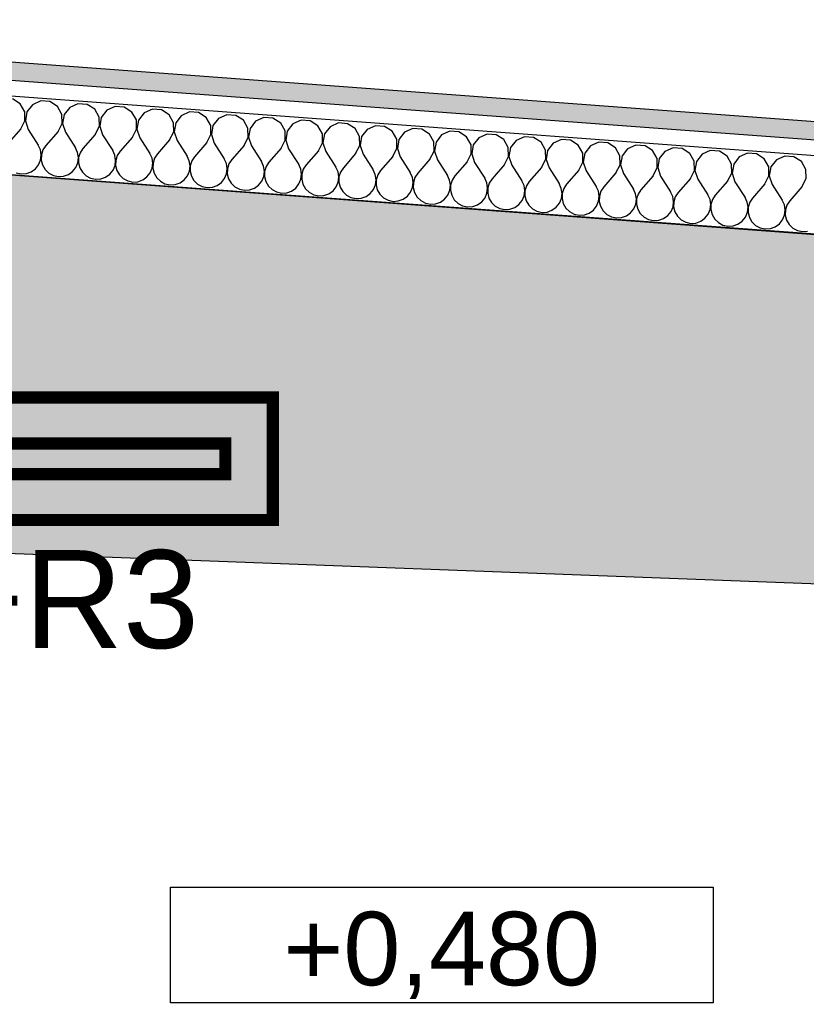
# Model space of a CAD drawing. Extents: x -12025 to 39812, y -28775 to 12.
# Tile 84 of 90: x 27483 to 29089, y -4739 to -2728. Entities that reach past the tile are written whole.
import ezdxf
from ezdxf.enums import TextEntityAlignment as Align

# ---------------------------------------------------------------- set-up
doc = ezdxf.new("R2010")
doc.units = 0
doc.header["$MEASUREMENT"] = 0
for name, color, linetype in [('0 (Pozadí)', 254, 'Continuous'), ('OÚ Dukovany půdorys kóty 1NP', 7, 'Continuous'), ('OÚ Dukovany půdorys podklad 1NP', 7, 'Continuous'), ('OÚ Dukovany rozváděče', 6, 'Continuous')]:
    doc.layers.add(name, color=color, linetype=linetype)
doc.styles.add('Arial', font='txt')

# ---------------------------------------------------------------- blocks, each defined once
blk = doc.blocks.new('Rozvadeč (3)')
at = {"color": 0, "linetype": 'Continuous', "const_width": 25}
for points in [[(0, 0), (-750, 0), (-750, 250), (0, 250)], [(-97.2, 93.8), (-666.7, 93.8), (-666.7, 156.3), (-97.2, 156.3)]]:
    blk.add_lwpolyline(points, close=True, dxfattribs=at)
at = {"color": 0, "linetype": 'Continuous'}
blk.add_solid([(-97.2, 93.8), (-666.7, 93.8), (-97.2, 156.3), (-666.7, 156.3)], dxfattribs=at)
at = {"layer": '0 (Pozadí)', "linetype": 'Continuous'}
blk.add_solid([(0, 0), (-750, 0), (0, 250), (-750, 250)], dxfattribs=at)
at = {"color": 0, "linetype": 'Continuous', "style": 'Arial'}
blk.add_text('+R3', height=200, dxfattribs=at).set_placement((-671.3, -261.5))

msp = doc.modelspace()

# ---------------------------------------------------------------- hatches: boundary and pattern name
at = {"layer": 'OÚ Dukovany půdorys podklad 1NP', "linetype": 'Continuous'}
h = msp.add_hatch(dxfattribs=at)
h.set_pattern_fill('OMÍTKA_01', color=21, style=0, pattern_type=2)
h.set_pattern_definition([(0, (0, 0), (0, 86.60254), [0, -50]), (0, (25, 43.3), (0, 86.60254), [0, -50])])
edge = h.paths.add_edge_path()
edge.add_spline(control_points=[(26292.6, -2728.3), (26292.6, -2728.3), (26289.7, -2764.7), (26289.7, -2764.7)], knot_values=[0, 0, 0, 0, 1, 1, 1, 1], degree=3, periodic=0)
edge.add_spline(control_points=[(26289.7, -2764.7), (26289.7, -2764.7), (32190.2, -3201.5), (32190.2, -3201.5)], knot_values=[0, 0, 0, 0, 1, 1, 1, 1], degree=3, periodic=0)
edge.add_spline(control_points=[(32190.2, -3201.5), (32190.2, -3201.5), (32190.2, -3164.8), (32190.2, -3164.8)], knot_values=[0, 0, 0, 0, 1, 1, 1, 1], degree=3, periodic=0)
edge.add_spline(control_points=[(32190.2, -3164.8), (32190.2, -3164.8), (26292.6, -2728.3), (26292.6, -2728.3)], knot_values=[0, 0, 0, 0, 1, 1, 1, 1], degree=3, periodic=0)
edge.add_spline(control_points=[(26292.6, -2728.3), (26292.6, -2728.3), (26292.6, -2728.3), (26292.6, -2728.3)], knot_values=[0, 0, 0, 0, 1, 1, 1, 1], degree=3, periodic=0)

# ---------------------------------------------------------------- linework, layer by layer
at = {"layer": 'OÚ Dukovany půdorys kóty 1NP', "color": 154, "linetype": 'Continuous'}
msp.add_lwpolyline([(27790.7, -4499.9), (28899, -4499.9), (28899, -4735.6), (27790.7, -4735.6)], close=True, dxfattribs=at)
at = {"layer": 'OÚ Dukovany půdorys podklad 1NP', "color": 1, "linetype": 'Continuous'}
for p, q in [((32190.2, -3164.8), (26292.6, -2728.3)), ((26289.7, -2764.7), (32190.2, -3201.5)), ((32190.2, -3234.6), (25979.6, -2774.8)), ((25966.8, -2934.3), (31997.5, -3380.7))]:
    msp.add_line(p, q, dxfattribs=at)
at = {"layer": 'OÚ Dukovany půdorys podklad 1NP', "color": 21, "linetype": 'Continuous'}
for p, q in [((27483.9, -2899.9), (27468.3, -2890)), ((27525.7, -2894.2), (27508.8, -2901.8)), ((27544.2, -2895.6), (27525.7, -2894.2)), ((27493, -2916.1), (27483.9, -2899.9)), ((27508.8, -2901.8), (27497.4, -2916.4)), ((27559.9, -2905.6), (27544.2, -2895.6)), ((27569, -2921.7), (27559.9, -2905.6)), ((27584.8, -2907.4), (27573.4, -2922.1)), ((27601.7, -2899.9), (27584.8, -2907.4)), ((27620.2, -2901.2), (27601.7, -2899.9)), ((27635.9, -2911.2), (27620.2, -2901.2)), ((27645, -2927.4), (27635.9, -2911.2)), ((27660.7, -2913), (27649.4, -2927.7)), ((27677.7, -2905.5), (27660.7, -2913)), ((27696.2, -2906.9), (27677.7, -2905.5)), ((27711.9, -2916.8), (27696.2, -2906.9)), ((27753.7, -2911.1), (27736.7, -2918.7)), ((27772.2, -2912.5), (27753.7, -2911.1)), ((27787.9, -2922.4), (27772.2, -2912.5)), ((27485, -2951.2), (27493.4, -2934.7)), ((27493.4, -2934.7), (27493, -2916.1)), ((27497.4, -2916.4), (27494.3, -2934.7)), ((27494.3, -2934.7), (27500.2, -2952.3)), ((27569.4, -2940.3), (27569, -2921.7)), ((27573.4, -2922.1), (27570.3, -2940.4)), ((27645.4, -2945.9), (27645, -2927.4)), ((27649.4, -2927.7), (27646.2, -2946)), ((27721, -2933), (27711.9, -2916.8)), ((27721.4, -2951.5), (27721, -2933)), ((27725.3, -2933.3), (27722.2, -2951.6)), ((27736.7, -2918.7), (27725.3, -2933.3)), ((27797, -2938.6), (27787.9, -2922.4)), ((27812.7, -2924.3), (27801.3, -2938.9)), ((27829.7, -2916.7), (27812.7, -2924.3)), ((27848.2, -2918.1), (27829.7, -2916.7)), ((27863.8, -2928.1), (27848.2, -2918.1)), ((27872.9, -2944.2), (27863.8, -2928.1)), ((27888.7, -2929.9), (27877.3, -2944.6)), ((27905.6, -2922.4), (27888.7, -2929.9)), ((27924.2, -2923.7), (27905.6, -2922.4)), ((27939.8, -2933.7), (27924.2, -2923.7)), ((27948.9, -2949.9), (27939.8, -2933.7)), ((27981.6, -2928), (27964.7, -2935.5)), ((28000.1, -2929.4), (27981.6, -2928)), ((28015.8, -2939.3), (28000.1, -2929.4)), ((28057.6, -2933.6), (28040.7, -2941.2)), ((28076.1, -2935), (28057.6, -2933.6)), ((28091.8, -2944.9), (28076.1, -2935)), ((27485, -2951.2), (27459.9, -2979.9)), ((27500.2, -2952.3), (27520.7, -2984.4)), ((27561, -2956.8), (27569.4, -2940.3)), ((27570.3, -2940.4), (27576.2, -2957.9)), ((27636.9, -2962.4), (27645.4, -2945.9)), ((27646.2, -2946), (27652.1, -2963.6)), ((27712.9, -2968.1), (27721.4, -2951.5)), ((27722.2, -2951.6), (27728.1, -2969.2)), ((27797.3, -2957.2), (27797, -2938.6)), ((27801.3, -2938.9), (27798.2, -2957.2)), ((27873.3, -2962.8), (27872.9, -2944.2)), ((27877.3, -2944.6), (27874.2, -2962.8)), ((27949.3, -2968.4), (27948.9, -2949.9)), ((27953.3, -2950.2), (27950.2, -2968.5)), ((27964.7, -2935.5), (27953.3, -2950.2)), ((28024.9, -2955.5), (28015.8, -2939.3)), ((28025.3, -2974), (28024.9, -2955.5)), ((28040.7, -2941.2), (28029.3, -2955.8)), ((28100.9, -2961.1), (28091.8, -2944.9)), ((28116.6, -2946.8), (28105.3, -2961.4)), ((28133.6, -2939.2), (28116.6, -2946.8)), ((28152.1, -2940.6), (28133.6, -2939.2)), ((28167.8, -2950.6), (28152.1, -2940.6)), ((28176.9, -2966.7), (28167.8, -2950.6)), ((28192.6, -2952.4), (28181.2, -2967.1)), ((28209.6, -2944.9), (28192.6, -2952.4)), ((28228.1, -2946.2), (28209.6, -2944.9)), ((28243.7, -2956.2), (28228.1, -2946.2)), ((28285.6, -2950.5), (28268.6, -2958)), ((28304.1, -2951.9), (28285.6, -2950.5)), ((28319.7, -2961.8), (28304.1, -2951.9)), ((27561, -2956.8), (27535.9, -2985.5)), ((27576.2, -2957.9), (27596.7, -2990)), ((27636.9, -2962.4), (27611.9, -2991.2)), ((27652.1, -2963.6), (27672.7, -2995.6)), ((27712.9, -2968.1), (27687.9, -2996.8)), ((27728.1, -2969.2), (27748.7, -3001.3)), ((27788.9, -2973.7), (27763.9, -3002.4)), ((27788.9, -2973.7), (27797.3, -2957.2)), ((27798.2, -2957.2), (27804.1, -2974.8)), ((27804.1, -2974.8), (27824.7, -3006.9)), ((27864.9, -2979.3), (27873.3, -2962.8)), ((27874.2, -2962.8), (27880.1, -2980.4)), ((27940.9, -2984.9), (27949.3, -2968.4)), ((27950.2, -2968.5), (27956.1, -2986.1)), ((28016.9, -2990.6), (28025.3, -2974)), ((28029.3, -2955.8), (28026.2, -2974.1)), ((28026.2, -2974.1), (28032.1, -2991.7)), ((28101.3, -2979.7), (28100.9, -2961.1)), ((28105.3, -2961.4), (28102.1, -2979.7)), ((28177.3, -2985.3), (28176.9, -2966.7)), ((28181.2, -2967.1), (28178.1, -2985.3)), ((28252.9, -2972.4), (28243.7, -2956.2)), ((28253.2, -2990.9), (28252.9, -2972.4)), ((28257.2, -2972.7), (28254.1, -2991)), ((28268.6, -2958), (28257.2, -2972.7)), ((28328.8, -2978), (28319.7, -2961.8)), ((28344.6, -2963.6), (28333.2, -2978.3)), ((28361.5, -2956.1), (28344.6, -2963.6)), ((28380, -2957.5), (28361.5, -2956.1)), ((28395.7, -2967.4), (28380, -2957.5)), ((28404.8, -2983.6), (28395.7, -2967.4)), ((28420.6, -2969.3), (28409.2, -2983.9)), ((28437.5, -2961.7), (28420.6, -2969.3)), ((28456, -2963.1), (28437.5, -2961.7)), ((28471.7, -2973.1), (28456, -2963.1)), ((28480.8, -2989.2), (28471.7, -2973.1)), ((28496.6, -2974.9), (28485.2, -2989.6)), ((28513.5, -2967.4), (28496.6, -2974.9)), ((28532, -2968.7), (28513.5, -2967.4)), ((28547.7, -2978.7), (28532, -2968.7)), ((28589.5, -2973), (28572.5, -2980.5)), ((28608, -2974.4), (28589.5, -2973)), ((28623.7, -2984.3), (28608, -2974.4)), ((27525.1, -2993.9), (27520.7, -2984.4)), ((27526.7, -3004.3), (27525.1, -2993.9)), ((27530.2, -2994.3), (27527, -3004.4)), ((27535.9, -2985.5), (27530.2, -2994.3)), ((27601.1, -2999.6), (27596.7, -2990)), ((27611.9, -2991.2), (27606.2, -2999.9)), ((27677.1, -3005.2), (27672.7, -2995.6)), ((27864.9, -2979.3), (27839.9, -3008)), ((27880.1, -2980.4), (27900.6, -3012.5)), ((27940.9, -2984.9), (27915.8, -3013.6)), ((27956.1, -2986.1), (27976.6, -3018.1)), ((28016.9, -2990.6), (27991.8, -3019.3)), ((28032.1, -2991.7), (28052.6, -3023.8)), ((28092.8, -2996.2), (28101.3, -2979.7)), ((28102.1, -2979.7), (28108, -2997.3)), ((28168.8, -3001.8), (28177.3, -2985.3)), ((28178.1, -2985.3), (28184, -3002.9)), ((28244.8, -3007.4), (28253.2, -2990.9)), ((28254.1, -2991), (28260, -3008.6)), ((28329.2, -2996.5), (28328.8, -2978)), ((28333.2, -2978.3), (28330.1, -2996.6)), ((28405.2, -3002.2), (28404.8, -2983.6)), ((28409.2, -2983.9), (28406.1, -3002.2)), ((28481.2, -3007.8), (28480.8, -2989.2)), ((28485.2, -2989.6), (28482.1, -3007.8)), ((28556.8, -2994.9), (28547.7, -2978.7)), ((28557.2, -3013.4), (28556.8, -2994.9)), ((28561.1, -2995.2), (28558, -3013.5)), ((28572.5, -2980.5), (28561.1, -2995.2)), ((28632.8, -3000.5), (28623.7, -2984.3)), ((28648.5, -2986.1), (28637.1, -3000.8)), ((28665.5, -2978.6), (28648.5, -2986.1)), ((28684, -2980), (28665.5, -2978.6)), ((28699.6, -2989.9), (28684, -2980)), ((28708.7, -3006.1), (28699.6, -2989.9)), ((28724.5, -2991.8), (28713.1, -3006.4)), ((28741.5, -2984.2), (28724.5, -2991.8)), ((28760, -2985.6), (28741.5, -2984.2)), ((28775.6, -2995.6), (28760, -2985.6)), ((28784.7, -3011.7), (28775.6, -2995.6)), ((28817.4, -2989.9), (28800.5, -2997.4)), ((28835.9, -2991.2), (28817.4, -2989.9)), ((28851.6, -3001.2), (28835.9, -2991.2)), ((28893.4, -2995.5), (28876.5, -3003)), ((28911.9, -2996.9), (28893.4, -2995.5)), ((27521.4, -3024.5), (27525.5, -3014.8)), ((27525.5, -3014.8), (27526.7, -3004.3)), ((27527, -3004.4), (27526.8, -3014.9)), ((27526.8, -3014.9), (27529.4, -3025)), ((27602.7, -3010), (27601.1, -2999.6)), ((27601.4, -3020.4), (27602.7, -3010)), ((27603, -3010), (27602.8, -3020.5)), ((27606.2, -2999.9), (27603, -3010)), ((27678.7, -3015.6), (27677.1, -3005.2)), ((27677.4, -3026), (27678.7, -3015.6)), ((27679, -3015.6), (27678.7, -3026.1)), ((27682.1, -3005.6), (27679, -3015.6)), ((27687.9, -2996.8), (27682.1, -3005.6)), ((27753.1, -3010.8), (27748.7, -3001.3)), ((27754.7, -3021.2), (27753.1, -3010.8)), ((27758.1, -3011.2), (27755, -3021.2)), ((27763.9, -3002.4), (27758.1, -3011.2)), ((27829, -3016.4), (27824.7, -3006.9)), ((27839.9, -3008), (27834.1, -3016.8)), ((27905, -3022.1), (27900.6, -3012.5)), ((27915.8, -3013.6), (27910.1, -3022.4)), ((28092.8, -2996.2), (28067.8, -3024.9)), ((28108, -2997.3), (28128.6, -3029.4)), ((28168.8, -3001.8), (28143.8, -3030.5)), ((28184, -3002.9), (28204.6, -3035)), ((28244.8, -3007.4), (28219.8, -3036.1)), ((28260, -3008.6), (28280.6, -3040.6)), ((28320.8, -3013.1), (28295.7, -3041.8)), ((28320.8, -3013.1), (28329.2, -2996.5)), ((28330.1, -2996.6), (28336, -3014.2)), ((28336, -3014.2), (28356.5, -3046.3)), ((28396.8, -3018.7), (28405.2, -3002.2)), ((28406.1, -3002.2), (28412, -3019.8)), ((28472.8, -3024.3), (28481.2, -3007.8)), ((28482.1, -3007.8), (28488, -3025.4)), ((28548.7, -3029.9), (28557.2, -3013.4)), ((28558, -3013.5), (28563.9, -3031.1)), ((28633.1, -3019), (28632.8, -3000.5)), ((28637.1, -3000.8), (28634, -3019.1)), ((28709.1, -3024.7), (28708.7, -3006.1)), ((28713.1, -3006.4), (28710, -3024.7)), ((28785.1, -3030.3), (28784.7, -3011.7)), ((28789.1, -3012), (28786, -3030.3)), ((28800.5, -2997.4), (28789.1, -3012)), ((28860.7, -3017.4), (28851.6, -3001.2)), ((28876.5, -3003), (28865.1, -3017.7)), ((28927.6, -3006.8), (28911.9, -2996.9)), ((28936.7, -3023), (28927.6, -3006.8)), ((28952.4, -3008.6), (28941.1, -3023.3)), ((28969.4, -3001.1), (28952.4, -3008.6)), ((28987.9, -3002.5), (28969.4, -3001.1)), ((29003.6, -3012.4), (28987.9, -3002.5)), ((29012.7, -3028.6), (29003.6, -3012.4)), ((29028.4, -3014.3), (29017, -3028.9)), ((29045.4, -3006.7), (29028.4, -3014.3)), ((29063.9, -3008.1), (29045.4, -3006.7)), ((29079.6, -3018.1), (29063.9, -3008.1)), ((27506.2, -3038.7), (27514.8, -3032.7)), ((27514.8, -3032.7), (27521.4, -3024.5)), ((27529.4, -3025), (27534.7, -3034.1)), ((27534.7, -3034.1), (27542.3, -3041.4)), ((27590.8, -3038.3), (27597.4, -3030.1)), ((27597.4, -3030.1), (27601.4, -3020.4)), ((27602.8, -3020.5), (27605.4, -3030.7)), ((27605.4, -3030.7), (27610.7, -3039.7)), ((27666.8, -3043.9), (27673.3, -3035.7)), ((27673.3, -3035.7), (27677.4, -3026)), ((27678.7, -3026.1), (27681.4, -3036.3)), ((27749.3, -3041.3), (27753.4, -3031.6)), ((27753.4, -3031.6), (27754.7, -3021.2)), ((27755, -3021.2), (27754.7, -3031.7)), ((27754.7, -3031.7), (27757.3, -3041.9)), ((27830.7, -3026.8), (27829, -3016.4)), ((27829.4, -3037.3), (27830.7, -3026.8)), ((27831, -3026.9), (27830.7, -3037.4)), ((27834.1, -3016.8), (27831, -3026.9)), ((27906.6, -3032.5), (27905, -3022.1)), ((27905.4, -3042.9), (27906.6, -3032.5)), ((27907, -3032.5), (27906.7, -3043)), ((27910.1, -3022.4), (27907, -3032.5)), ((27981, -3027.7), (27976.6, -3018.1)), ((27982.6, -3038.1), (27981, -3027.7)), ((27986.1, -3028.1), (27982.9, -3038.1)), ((27991.8, -3019.3), (27986.1, -3028.1)), ((28057, -3033.3), (28052.6, -3023.8)), ((28058.6, -3043.7), (28057, -3033.3)), ((28062, -3033.7), (28058.9, -3043.7)), ((28067.8, -3024.9), (28062, -3033.7)), ((28133, -3038.9), (28128.6, -3029.4)), ((28143.8, -3030.5), (28138, -3039.3)), ((28209, -3044.6), (28204.6, -3035)), ((28396.8, -3018.7), (28371.7, -3047.4)), ((28412, -3019.8), (28432.5, -3051.9)), ((28472.8, -3024.3), (28447.7, -3053)), ((28488, -3025.4), (28508.5, -3057.5)), ((28548.7, -3029.9), (28523.7, -3058.6)), ((28563.9, -3031.1), (28584.5, -3063.1)), ((28624.7, -3035.6), (28599.7, -3064.3)), ((28624.7, -3035.6), (28633.1, -3019)), ((28634, -3019.1), (28639.9, -3036.7)), ((28700.7, -3041.2), (28709.1, -3024.7)), ((28710, -3024.7), (28715.9, -3042.3)), ((28776.7, -3046.8), (28785.1, -3030.3)), ((28786, -3030.3), (28791.9, -3047.9)), ((28852.7, -3052.4), (28861.1, -3035.9)), ((28861.1, -3035.9), (28860.7, -3017.4)), ((28865.1, -3017.7), (28862, -3036)), ((28862, -3036), (28867.9, -3053.6)), ((28937.1, -3041.5), (28936.7, -3023)), ((28941.1, -3023.3), (28937.9, -3041.6)), ((29013.1, -3047.2), (29012.7, -3028.6)), ((29017, -3028.9), (29013.9, -3047.2)), ((29088.7, -3034.2), (29079.6, -3018.1)), ((29089, -3052.8), (29088.7, -3034.2)), ((27475.6, -3040.7), (27485.8, -3042.9)), ((27485.8, -3042.9), (27496.3, -3042.3)), ((27496.3, -3042.3), (27506.2, -3038.7)), ((27542.3, -3041.4), (27551.5, -3046.3)), ((27551.5, -3046.3), (27561.8, -3048.6)), ((27561.8, -3048.6), (27572.3, -3047.9)), ((27572.3, -3047.9), (27582.2, -3044.4)), ((27582.2, -3044.4), (27590.8, -3038.3)), ((27610.7, -3039.7), (27618.2, -3047)), ((27618.2, -3047), (27627.5, -3052)), ((27627.5, -3052), (27637.8, -3054.2)), ((27637.8, -3054.2), (27648.3, -3053.5)), ((27648.3, -3053.5), (27658.2, -3050)), ((27658.2, -3050), (27666.8, -3043.9)), ((27681.4, -3036.3), (27686.7, -3045.4)), ((27686.7, -3045.4), (27694.2, -3052.7)), ((27694.2, -3052.7), (27703.5, -3057.6)), ((27724.3, -3059.1), (27734.2, -3055.6)), ((27734.2, -3055.6), (27742.7, -3049.5)), ((27742.7, -3049.5), (27749.3, -3041.3)), ((27757.3, -3041.9), (27762.6, -3051)), ((27762.6, -3051), (27770.2, -3058.3)), ((27810.2, -3061.2), (27818.7, -3055.1)), ((27818.7, -3055.1), (27825.3, -3046.9)), ((27825.3, -3046.9), (27829.4, -3037.3)), ((27830.7, -3037.4), (27833.3, -3047.5)), ((27833.3, -3047.5), (27838.6, -3056.6)), ((27894.7, -3060.8), (27901.3, -3052.6)), ((27901.3, -3052.6), (27905.4, -3042.9)), ((27906.7, -3043), (27909.3, -3053.2)), ((27909.3, -3053.2), (27914.6, -3062.2)), ((27977.3, -3058.2), (27981.3, -3048.5)), ((27981.3, -3048.5), (27982.6, -3038.1)), ((27982.9, -3038.1), (27982.7, -3048.6)), ((27982.7, -3048.6), (27985.3, -3058.8)), ((28053.2, -3063.8), (28057.3, -3054.1)), ((28057.3, -3054.1), (28058.6, -3043.7)), ((28058.9, -3043.7), (28058.7, -3054.2)), ((28058.7, -3054.2), (28061.3, -3064.4)), ((28134.6, -3049.3), (28133, -3038.9)), ((28133.3, -3059.8), (28134.6, -3049.3)), ((28134.9, -3049.4), (28134.6, -3059.9)), ((28138, -3039.3), (28134.9, -3049.4)), ((28210.6, -3055), (28209, -3044.6)), ((28209.3, -3065.4), (28210.6, -3055)), ((28210.9, -3055), (28210.6, -3065.5)), ((28214, -3044.9), (28210.9, -3055)), ((28219.8, -3036.1), (28214, -3044.9)), ((28284.9, -3050.2), (28280.6, -3040.6)), ((28286.6, -3060.6), (28284.9, -3050.2)), ((28290, -3050.6), (28286.9, -3060.6)), ((28295.7, -3041.8), (28290, -3050.6)), ((28360.9, -3055.8), (28356.5, -3046.3)), ((28362.5, -3066.2), (28360.9, -3055.8)), ((28371.7, -3047.4), (28366, -3056.2)), ((28436.9, -3061.4), (28432.5, -3051.9)), ((28447.7, -3053), (28442, -3061.8)), ((28639.9, -3036.7), (28660.5, -3068.8)), ((28700.7, -3041.2), (28675.7, -3069.9)), ((28715.9, -3042.3), (28736.4, -3074.4)), ((28776.7, -3046.8), (28751.6, -3075.5)), ((28791.9, -3047.9), (28812.4, -3080)), ((28852.7, -3052.4), (28827.6, -3081.1)), ((28867.9, -3053.6), (28888.4, -3085.6)), ((28928.7, -3058.1), (28937.1, -3041.5)), ((28937.9, -3041.6), (28943.8, -3059.2)), ((29004.6, -3063.7), (29013.1, -3047.2)), ((29013.9, -3047.2), (29019.8, -3064.8)), ((29080.6, -3069.3), (29089, -3052.8)), ((27703.5, -3057.6), (27713.8, -3059.8)), ((27713.8, -3059.8), (27724.3, -3059.1)), ((27770.2, -3058.3), (27779.5, -3063.2)), ((27779.5, -3063.2), (27789.8, -3065.4)), ((27789.8, -3065.4), (27800.3, -3064.8)), ((27800.3, -3064.8), (27810.2, -3061.2)), ((27838.6, -3056.6), (27846.2, -3063.9)), ((27846.2, -3063.9), (27855.5, -3068.8)), ((27855.5, -3068.8), (27865.7, -3071.1)), ((27865.7, -3071.1), (27876.2, -3070.4)), ((27876.2, -3070.4), (27886.1, -3066.9)), ((27886.1, -3066.9), (27894.7, -3060.8)), ((27914.6, -3062.2), (27922.2, -3069.5)), ((27922.2, -3069.5), (27931.5, -3074.5)), ((27931.5, -3074.5), (27941.7, -3076.7)), ((27941.7, -3076.7), (27952.2, -3076)), ((27952.2, -3076), (27962.1, -3072.5)), ((27962.1, -3072.5), (27970.7, -3066.4)), ((27970.7, -3066.4), (27977.3, -3058.2)), ((27985.3, -3058.8), (27990.6, -3067.9)), ((27990.6, -3067.9), (27998.2, -3075.2)), ((27998.2, -3075.2), (28007.4, -3080.1)), ((28038.1, -3078.1), (28046.7, -3072)), ((28046.7, -3072), (28053.2, -3063.8)), ((28061.3, -3064.4), (28066.6, -3073.5)), ((28066.6, -3073.5), (28074.1, -3080.8)), ((28122.7, -3077.6), (28129.2, -3069.4)), ((28129.2, -3069.4), (28133.3, -3059.8)), ((28134.6, -3059.9), (28137.2, -3070)), ((28137.2, -3070), (28142.5, -3079.1)), ((28198.6, -3083.3), (28205.2, -3075.1)), ((28205.2, -3075.1), (28209.3, -3065.4)), ((28210.6, -3065.5), (28213.2, -3075.7)), ((28213.2, -3075.7), (28218.5, -3084.7)), ((28281.2, -3080.7), (28285.3, -3071)), ((28285.3, -3071), (28286.6, -3060.6)), ((28286.9, -3060.6), (28286.6, -3071.1)), ((28286.6, -3071.1), (28289.2, -3081.3)), ((28361.3, -3076.6), (28362.5, -3066.2)), ((28362.9, -3066.2), (28362.6, -3076.7)), ((28366, -3056.2), (28362.9, -3066.2)), ((28438.5, -3071.8), (28436.9, -3061.4)), ((28437.2, -3082.3), (28438.5, -3071.8)), ((28438.8, -3071.9), (28438.6, -3082.4)), ((28442, -3061.8), (28438.8, -3071.9)), ((28512.9, -3067.1), (28508.5, -3057.5)), ((28514.5, -3077.5), (28512.9, -3067.1)), ((28517.9, -3067.4), (28514.8, -3077.5)), ((28523.7, -3058.6), (28517.9, -3067.4)), ((28588.9, -3072.7), (28584.5, -3063.1)), ((28590.5, -3083.1), (28588.9, -3072.7)), ((28593.9, -3073.1), (28590.8, -3083.1)), ((28599.7, -3064.3), (28593.9, -3073.1)), ((28664.9, -3078.3), (28660.5, -3068.8)), ((28675.7, -3069.9), (28669.9, -3078.7)), ((28740.8, -3083.9), (28736.4, -3074.4)), ((28751.6, -3075.5), (28745.9, -3084.3)), ((28928.7, -3058.1), (28903.6, -3086.8)), ((28943.8, -3059.2), (28964.4, -3091.3)), ((29004.6, -3063.7), (28979.6, -3092.4)), ((29019.8, -3064.8), (29040.4, -3096.9)), ((29080.6, -3069.3), (29055.6, -3098)), ((28007.4, -3080.1), (28017.7, -3082.3)), ((28017.7, -3082.3), (28028.2, -3081.6)), ((28028.2, -3081.6), (28038.1, -3078.1)), ((28074.1, -3080.8), (28083.4, -3085.7)), ((28083.4, -3085.7), (28093.7, -3087.9)), ((28093.7, -3087.9), (28104.2, -3087.3)), ((28104.2, -3087.3), (28114.1, -3083.7)), ((28114.1, -3083.7), (28122.7, -3077.6)), ((28142.5, -3079.1), (28150.1, -3086.4)), ((28150.1, -3086.4), (28159.4, -3091.3)), ((28159.4, -3091.3), (28169.7, -3093.6)), ((28169.7, -3093.6), (28180.2, -3092.9)), ((28180.2, -3092.9), (28190.1, -3089.4)), ((28190.1, -3089.4), (28198.6, -3083.3)), ((28218.5, -3084.7), (28226.1, -3092)), ((28226.1, -3092), (28235.4, -3097)), ((28256.1, -3098.5), (28266.1, -3095)), ((28266.1, -3095), (28274.6, -3088.9)), ((28274.6, -3088.9), (28281.2, -3080.7)), ((28289.2, -3081.3), (28294.5, -3090.4)), ((28294.5, -3090.4), (28302.1, -3097.7)), ((28342, -3100.6), (28350.6, -3094.5)), ((28350.6, -3094.5), (28357.2, -3086.3)), ((28357.2, -3086.3), (28361.3, -3076.6)), ((28362.6, -3076.7), (28365.2, -3086.9)), ((28365.2, -3086.9), (28370.5, -3096)), ((28370.5, -3096), (28378.1, -3103.3)), ((28426.6, -3100.1), (28433.2, -3091.9)), ((28433.2, -3091.9), (28437.2, -3082.3)), ((28438.6, -3082.4), (28441.2, -3092.5)), ((28441.2, -3092.5), (28446.5, -3101.6)), ((28509.1, -3097.6), (28513.2, -3087.9)), ((28513.2, -3087.9), (28514.5, -3077.5)), ((28514.8, -3077.5), (28514.5, -3088)), ((28514.5, -3088), (28517.2, -3098.2)), ((28585.1, -3103.2), (28589.2, -3093.5)), ((28589.2, -3093.5), (28590.5, -3083.1)), ((28590.8, -3083.1), (28590.5, -3093.6)), ((28590.5, -3093.6), (28593.1, -3103.8)), ((28666.5, -3088.7), (28664.9, -3078.3)), ((28665.2, -3099.1), (28666.5, -3088.7)), ((28666.8, -3088.7), (28666.5, -3099.2)), ((28669.9, -3078.7), (28666.8, -3088.7)), ((28742.5, -3094.3), (28740.8, -3083.9)), ((28741.2, -3104.8), (28742.5, -3094.3)), ((28742.8, -3094.3), (28742.5, -3104.9)), ((28745.9, -3084.3), (28742.8, -3094.3)), ((28816.8, -3089.6), (28812.4, -3080)), ((28818.4, -3100), (28816.8, -3089.6)), ((28821.9, -3089.9), (28818.7, -3100)), ((28827.6, -3081.1), (28821.9, -3089.9)), ((28892.8, -3095.2), (28888.4, -3085.6)), ((28894.4, -3105.6), (28892.8, -3095.2)), ((28897.9, -3095.6), (28894.7, -3105.6)), ((28903.6, -3086.8), (28897.9, -3095.6)), ((28968.8, -3100.8), (28964.4, -3091.3)), ((28979.6, -3092.4), (28973.8, -3101.2)), ((28235.4, -3097), (28245.7, -3099.2)), ((28245.7, -3099.2), (28256.1, -3098.5)), ((28302.1, -3097.7), (28311.4, -3102.6)), ((28311.4, -3102.6), (28321.6, -3104.8)), ((28321.6, -3104.8), (28332.1, -3104.1)), ((28332.1, -3104.1), (28342, -3100.6)), ((28378.1, -3103.3), (28387.3, -3108.2)), ((28387.3, -3108.2), (28397.6, -3110.4)), ((28397.6, -3110.4), (28408.1, -3109.8)), ((28408.1, -3109.8), (28418, -3106.2)), ((28418, -3106.2), (28426.6, -3100.1)), ((28446.5, -3101.6), (28454.1, -3108.9)), ((28454.1, -3108.9), (28463.3, -3113.8)), ((28463.3, -3113.8), (28473.6, -3116.1)), ((28473.6, -3116.1), (28484.1, -3115.4)), ((28484.1, -3115.4), (28494, -3111.9)), ((28494, -3111.9), (28502.6, -3105.8)), ((28502.6, -3105.8), (28509.1, -3097.6)), ((28517.2, -3098.2), (28522.5, -3107.2)), ((28522.5, -3107.2), (28530, -3114.5)), ((28530, -3114.5), (28539.3, -3119.5)), ((28570, -3117.5), (28578.5, -3111.4)), ((28578.5, -3111.4), (28585.1, -3103.2)), ((28593.1, -3103.8), (28598.4, -3112.9)), ((28598.4, -3112.9), (28606, -3120.2)), ((28654.5, -3117), (28661.1, -3108.8)), ((28661.1, -3108.8), (28665.2, -3099.1)), ((28666.5, -3099.2), (28669.1, -3109.4)), ((28669.1, -3109.4), (28674.4, -3118.5)), ((28730.5, -3122.6), (28737.1, -3114.4)), ((28737.1, -3114.4), (28741.2, -3104.8)), ((28742.5, -3104.9), (28745.1, -3115)), ((28745.1, -3115), (28750.4, -3124.1)), ((28813.1, -3120.1), (28817.2, -3110.4)), ((28817.2, -3110.4), (28818.4, -3100)), ((28818.7, -3100), (28818.5, -3110.5)), ((28818.5, -3110.5), (28821.1, -3120.7)), ((28889.1, -3125.7), (28893.1, -3116)), ((28893.1, -3116), (28894.4, -3105.6)), ((28894.7, -3105.6), (28894.5, -3116.1)), ((28894.5, -3116.1), (28897.1, -3126.3)), ((28970.4, -3111.2), (28968.8, -3100.8)), ((28969.1, -3121.6), (28970.4, -3111.2)), ((28970.7, -3111.2), (28970.4, -3121.7)), ((28973.8, -3101.2), (28970.7, -3111.2)), ((29044.8, -3106.4), (29040.4, -3096.9)), ((29046.4, -3116.8), (29044.8, -3106.4)), ((29049.8, -3106.8), (29046.7, -3116.8)), ((29055.6, -3098), (29049.8, -3106.8)), ((28539.3, -3119.5), (28549.6, -3121.7)), ((28549.6, -3121.7), (28560.1, -3121)), ((28560.1, -3121), (28570, -3117.5)), ((28606, -3120.2), (28615.3, -3125.1)), ((28615.3, -3125.1), (28625.6, -3127.3)), ((28625.6, -3127.3), (28636.1, -3126.6)), ((28636.1, -3126.6), (28646, -3123.1)), ((28646, -3123.1), (28654.5, -3117)), ((28674.4, -3118.5), (28682, -3125.8)), ((28682, -3125.8), (28691.3, -3130.7)), ((28691.3, -3130.7), (28701.6, -3132.9)), ((28701.6, -3132.9), (28712, -3132.3)), ((28712, -3132.3), (28721.9, -3128.7)), ((28721.9, -3128.7), (28730.5, -3122.6)), ((28750.4, -3124.1), (28758, -3131.4)), ((28758, -3131.4), (28767.3, -3136.3)), ((28767.3, -3136.3), (28777.5, -3138.6)), ((28788, -3137.9), (28797.9, -3134.4)), ((28797.9, -3134.4), (28806.5, -3128.3)), ((28806.5, -3128.3), (28813.1, -3120.1)), ((28821.1, -3120.7), (28826.4, -3129.7)), ((28826.4, -3129.7), (28834, -3137)), ((28873.9, -3140), (28882.5, -3133.9)), ((28882.5, -3133.9), (28889.1, -3125.7)), ((28897.1, -3126.3), (28902.4, -3135.4)), ((28902.4, -3135.4), (28909.9, -3142.6)), ((28958.5, -3139.5), (28965, -3131.3)), ((28965, -3131.3), (28969.1, -3121.6)), ((28970.4, -3121.7), (28973.1, -3131.9)), ((28973.1, -3131.9), (28978.4, -3141)), ((29041, -3136.9), (29045.1, -3127.3)), ((29045.1, -3127.3), (29046.4, -3116.8)), ((29046.7, -3116.8), (29046.4, -3127.4)), ((29046.4, -3127.4), (29049, -3137.5)), ((28777.5, -3138.6), (28788, -3137.9)), ((28834, -3137), (28843.2, -3142)), ((28843.2, -3142), (28853.5, -3144.2)), ((28853.5, -3144.2), (28864, -3143.5)), ((28864, -3143.5), (28873.9, -3140)), ((28909.9, -3142.6), (28919.2, -3147.6)), ((28919.2, -3147.6), (28929.5, -3149.8)), ((28929.5, -3149.8), (28940, -3149.1)), ((28940, -3149.1), (28949.9, -3145.6)), ((28949.9, -3145.6), (28958.5, -3139.5)), ((28978.4, -3141), (28985.9, -3148.3)), ((28985.9, -3148.3), (28995.2, -3153.2)), ((28995.2, -3153.2), (29005.5, -3155.4)), ((29005.5, -3155.4), (29016, -3154.7)), ((29016, -3154.7), (29025.9, -3151.2)), ((29025.9, -3151.2), (29034.4, -3145.1)), ((29034.4, -3145.1), (29041, -3136.9)), ((29049, -3137.5), (29054.3, -3146.6)), ((29054.3, -3146.6), (29061.9, -3153.9)), ((29061.9, -3153.9), (29071.2, -3158.8)), ((29071.2, -3158.8), (29081.5, -3161.1)), ((29081.5, -3161.1), (29092, -3160.4))]:
    msp.add_line(p, q, dxfattribs=at)
at = {"layer": 'OÚ Dukovany půdorys podklad 1NP', "color": 7, "linetype": 'Continuous'}
for p, q in [((31997.5, -3380.7), (26370.7, -2963.7)), ((26378.8, -3776.6), (31497.2, -3970.8))]:
    msp.add_line(p, q, dxfattribs=at)
at = {"layer": 'OÚ Dukovany půdorys podklad 1NP', "color": 254, "linetype": 'Continuous'}
msp.add_solid([(31997.5, -3380.7), (26370.7, -2963.7), (31997.7, -3989.8), (26378.8, -3776.6)], dxfattribs=at)

# ---------------------------------------------------------------- block references
at = {"layer": 'OÚ Dukovany rozváděče', "linetype": 'Continuous'}
msp.add_blockref('Rozvadeč (3)', (28000, -3750), dxfattribs=at)

# ---------------------------------------------------------------- texts
at = {"layer": 'OÚ Dukovany půdorys kóty 1NP', "color": 154, "linetype": 'Continuous', "style": 'Arial'}
msp.add_text('+0,480', height=150, dxfattribs=at).set_placement((28344.8, -4700), align=Align.CENTER)

doc.saveas('drawing.dxf')
